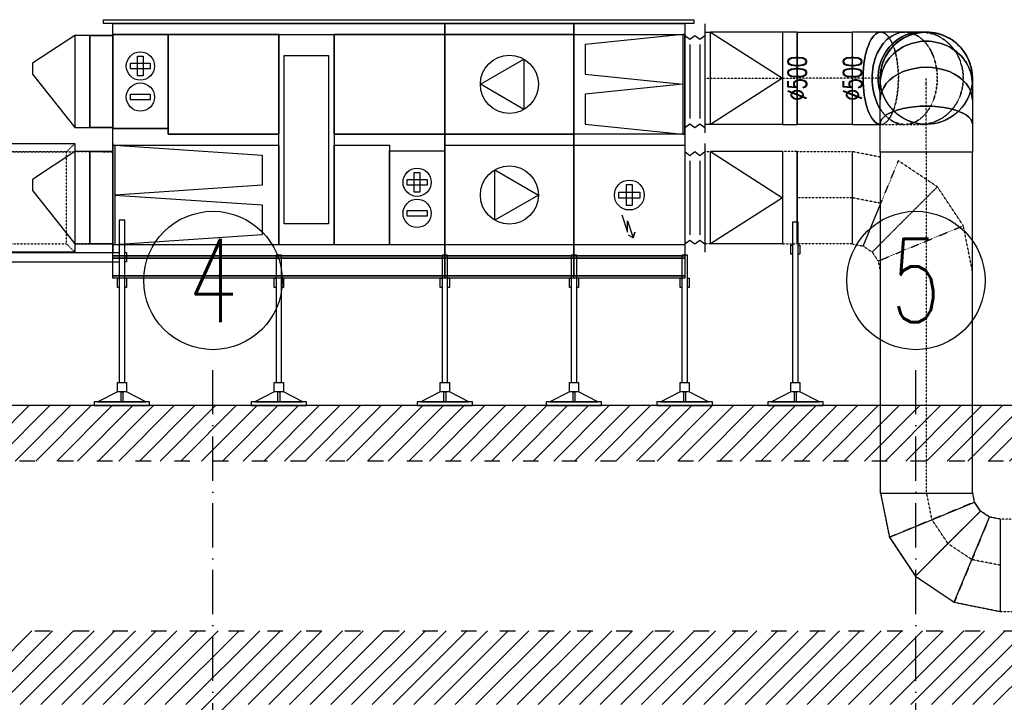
# Model space of a CAD drawing. Header units: millimetres. Extents: x 167273 to 188273, y -125105 to -88145.
# Tile 76 of 210: x 172602 to 173136, y -105494 to -105124. Entities that reach past the tile are written whole.
import ezdxf

# ---------------------------------------------------------------- set-up
doc = ezdxf.new("R2010")
doc.units = ezdxf.units.MM
for name, pattern in [('ACAD_ISO03W100', [30, 12, -18]), ('ACAD_ISO10W100', [18, 12, -3, 0, -3]), ('DASHDOT', [1, 0.5, -0.25, 0, -0.25]), ('DASHED', [0.75, 0.5, -0.25]), ('WENT_2', [1.5, 0.5, -1]), ('WENT_3', [1.6, 0.5, -0.5, 0.1, -0.5])]:
    doc.linetypes.add(name, pattern=pattern)
for name, color, linetype in [('a-osie', 1, 'ACAD_ISO10W100'), ('b-cienka', 9, 'Continuous'), ('b-przerywana2', 2, 'ACAD_ISO03W100'), ('b-ściany', 2, 'Continuous'), ('daszek', 7, 'Continuous'), ('FLUID-C-3-HID', 7, 'Continuous'), ('FLUID-N-3-HID', 7, 'Continuous'), ('h-hatch', 8, 'Continuous'), ('podstawa_widok_z_przodu', 7, 'Continuous'), ('widok_z_przodu', 7, 'Continuous')]:
    doc.layers.add(name, color=color, linetype=linetype)
for name, color, linetype, lineweight in [('FLUID-C-3', 90, 'Continuous', 30), ('FLUID-N-2', 142, 'Continuous', 30), ('FLUID-N-2-HID', 7, 'Continuous', 30), ('FLUID-N-2-SYM', 7, 'Continuous', 9), ('FLUID-N-3', 142, 'Continuous', 30), ('FLUID-W-3', 240, 'Continuous', 30), ('FLUID-W-3-120-DIM', 7, 'Continuous', 13), ('FLUID-W-3-HID', 7, 'Continuous', 30), ('FLUID-W-3-SYM', 7, 'Continuous', 9)]:
    doc.layers.add(name, color=color, linetype=linetype, lineweight=lineweight)
doc.styles.add('PPAB_100', font='romans.shx', dxfattribs={"width": 0.7, "height": 12})
doc.styles.add('ROMANS', font='romans.shx', dxfattribs={"width": 0.7, "height": 10})

# ---------------------------------------------------------------- blocks, each defined once
blk = doc.blocks.new('*U899')
at = {"color": 0, "linetype": 'ByBlock', "lineweight": -2}
for p, q in [((0, 150, 250), (0, 195, 295)), ((0, 195, -295), (0, 150, -250)), ((0, -150, 250), (0, 150, 250)), ((0, 150, 250), (0, 150, -250)), ((0, 150, -250), (0, -150, -250)), ((0, -195, 295), (0, -150, 250)), ((0, -150, -250), (0, -150, 250)), ((0, -195, -295), (0, -150, -250))]:
    blk.add_line(p, q, dxfattribs=at)
at = {"linetype": 'Continuous', "lineweight": -2}
for p, q in [((0, 195, 295), (0, -195, 295)), ((0, 195, -295), (0, 195, 295)), ((0, -195, -295), (0, 195, -295)), ((0, -195, 295), (0, -195, -295))]:
    blk.add_line(p, q, dxfattribs=at)
blk = doc.blocks.new('*U900')
at = {"linetype": 'Continuous', "lineweight": -2}
for p, q in [((0, 295, -295), (0, 295, 295)), ((0, 295, 295), (0, -95, 295)), ((0, -300, 250), (0, -300, 295)), ((0, -300, -250), (0, -300, 250)), ((0, -300, -295), (0, -300, -250))]:
    blk.add_line(p, q, dxfattribs=at)
at = {"color": 0, "linetype": 'ByBlock', "lineweight": -2}
for p, q in [((0, 250, -250), (0, -50, -250)), ((0, -50, 250), (0, -50, -250)), ((0, -250, -250), (0, -95, -250)), ((0, -250, 250), (0, -95, 250)), ((0, -300, 250), (0, -250, 250)), ((0, -250, -250), (0, -300, -250))]:
    blk.add_line(p, q, dxfattribs=at)
at = {"layer": 'FLUID-C-3-HID', "linetype": 'DASHED', "lineweight": -3}
blk.add_line((0, -50, -250), (0, -95, -250), dxfattribs=at)
blk = doc.blocks.new('*U931')
at = {"color": 0, "linetype": 'ByBlock', "lineweight": -2}
for p, q in [((-150, 0, 250), (150, 0, 250)), ((150, 0, -250), (-149.8, 0, -250))]:
    blk.add_line(p, q, dxfattribs=at)
at = {"linetype": 'Continuous', "lineweight": -2}
for p, q in [((150, 0, -250), (150, 0, 250)), ((-150, 0, 250), (-150, 0, -250))]:
    blk.add_line(p, q, dxfattribs=at)
at = {"layer": 'FLUID-W-3-HID', "linetype": 'DASHED', "lineweight": -3}
blk.add_line((-149.8, 0, -250), (-150, 0, -250), dxfattribs=at)
at = {"layer": 'FLUID-W-3-SYM', "linetype": 'WENT_3', "lineweight": -3}
for p, q in [((-150, 0), (150, 0)), ((149.8, 0), (150, 0)), ((-150, 0), (-149.8, 0))]:
    blk.add_line(p, q, dxfattribs=at)
blk = doc.blocks.new('*U924')
at = {"color": 0, "linetype": 'ByBlock', "lineweight": -2}
for p, q in [((150, 0, -250), (-150, 0, -250)), ((-150, 0, 250), (150, 0, 250))]:
    blk.add_line(p, q, dxfattribs=at)
at = {"linetype": 'Continuous', "lineweight": -2}
for p, q in [((150, 0, -250), (150, 0, 250)), ((-150, 0, 250), (-150, 0, -250))]:
    blk.add_line(p, q, dxfattribs=at)
at = {"layer": 'FLUID-N-2-SYM', "linetype": 'DASHDOT', "lineweight": -3}
blk.add_line((-150, 0), (150, 0), dxfattribs=at)
blk = doc.blocks.new('*U927')
at = {"linetype": 'Continuous', "lineweight": -3, "extrusion": (1, 3.69851e-29, 4.28626e-16)}
for major_axis, start_param, end_param in [((0, 0, -250), 1.570796, 3.141593), ((0, 0, -250), 1.570107, 1.570796), ((0, 0, -250), 1.570047, 1.570107), ((0, 0, -250), 0, 1.570047), ((0, 0, 250), 4.712389, 6.283185), ((0, 0, 250), 4.711699, 4.712389), ((0, 0, 250), 4.71164, 4.711699), ((0, 0, 250), 1.570796, 4.71164), ((0, 0, 250), 0, 1.570796), ((0, 0, 250), 1.570796, 3.141593)]:
    blk.add_ellipse((0, 0, 0), major_axis=major_axis, ratio=1, start_param=start_param, end_param=end_param, dxfattribs=at)
at = {"linetype": 'Continuous', "lineweight": -2, "extrusion": (-1, -9.24009e-27, -4.28626e-16)}
blk.add_ellipse((0, 0, 0), major_axis=(0, 0, 250), ratio=1, start_param=0, end_param=1.570796, dxfattribs=at)
at = {"linetype": 'Continuous', "lineweight": -3, "extrusion": (1, 4.13275e-17, -2.84979e-20)}
blk.add_ellipse((0, 0, 0), major_axis=(0, 250, -0.2), ratio=1, start_param=0, end_param=0.00069, dxfattribs=at)
at = {"linetype": 'Continuous', "lineweight": -3, "extrusion": (1, 4.13081e-17, -3.0953e-20)}
for start_param, end_param in [(0, 0.00006), (0.00006, 0.000749)]:
    blk.add_ellipse((0, 0, 0), major_axis=(0, 250, -0.2), ratio=1, start_param=start_param, end_param=end_param, dxfattribs=at)
at = {"linetype": 'Continuous', "lineweight": -2, "extrusion": (-1, -4.15885e-17, -6.12323e-17)}
blk.add_ellipse((0, 0, 0), major_axis=(0, -250, 0), ratio=1, start_param=0, end_param=1.570796, dxfattribs=at)
at = {"layer": 'FLUID-W-3-HID', "linetype": 'DASHED', "lineweight": -3, "extrusion": (1, 4.15885e-17, -2.17682e-29)}
for start_param, end_param in [(0, 1.570796), (6.282496, 6.283185), (6.282436, 6.282496), (3.141593, 6.282436), (6.282436, 6.282496), (4.712389, 6.282436), (0, 1.570796), (6.282436, 6.283185), (3.141593, 6.282436), (4.712389, 6.282436), (1.570796, 3.141593), (3.141593, 4.712389), (1.570796, 3.141593), (3.141593, 4.712389)]:
    blk.add_ellipse((0, 0, 0), major_axis=(0, 250), ratio=1, start_param=start_param, end_param=end_param, dxfattribs=at)
blk = doc.blocks.new('*U929')
at = {"color": 0, "linetype": 'ByBlock', "lineweight": -2}
for p, q in [((-44.6, 0, -250), (42.2, 0, -250)), ((42.2, 0, -250), (171.9, 0, -250)), ((171.9, 0, -250), (325, 0, -250)), ((325, 0, 250), (175, 0, 250)), ((-74.7, 0, -250), (-44.6, 0, -250))]:
    blk.add_line(p, q, dxfattribs=at)
at = {"linetype": 'Continuous', "lineweight": -2}
blk.add_line((325, 0, 250), (325, 0, -250), dxfattribs=at)
at = {"linetype": 'Continuous', "lineweight": -3, "extrusion": (1.46672e-13, -1, 3.67394e-16)}
for centre, ratio, end_param in [((-44.6, 0), 0.92388, 1.886562), ((42.2, 0), 0.707107, 2.291316), ((171.9, 0), 0.382683, 3.109462)]:
    blk.add_ellipse(centre, major_axis=(0, 0, -250), ratio=ratio, start_param=0, end_param=end_param, dxfattribs=at)
at = {"linetype": 'Continuous', "lineweight": -3, "extrusion": (-1.46672e-13, 1, -3.67394e-16)}
for centre, ratio, start_param in [((-44.6, 0), 0.92388, 1.25503), ((42.2, 0), 0.707107, 0.850276), ((171.9, 0), 0.382683, 0.03213)]:
    blk.add_ellipse(centre, major_axis=(0, 0, 250), ratio=ratio, start_param=start_param, end_param=3.141593, dxfattribs=at)
at = {"linetype": 'Continuous', "lineweight": -2, "extrusion": (-1.15275e-15, 1, -1.68362e-28)}
blk.add_ellipse((-75, 0), major_axis=(250, 0), ratio=1, start_param=0, end_param=1.570796, dxfattribs=at)
at = {"layer": 'FLUID-W-3-HID', "linetype": 'DASHED', "lineweight": -3}
for p, q in [((42.2, 0, 250), (-44.6, 0, 250)), ((171.9, 0, 250), (42.2, 0, 250)), ((175, 0, 250), (171.9, 0, 250)), ((-44.6, 0, 250), (-75, 0, 250))]:
    blk.add_line(p, q, dxfattribs=at)
at = {"layer": 'FLUID-W-3-HID', "linetype": 'DASHED', "lineweight": -3, "extrusion": (1.46672e-13, -1, 3.67394e-16)}
for centre, ratio, start_param, end_param in [((42.2, 0), 0.707107, 0, 3.141593), ((42.2, 0), 0.707107, 5.432909, 6.283185), ((171.9, 0), 0.382683, 0, 3.141593), ((-44.6, 0), 0.92388, 0, 3.141593)]:
    blk.add_ellipse(centre, major_axis=(0, 0, 250), ratio=ratio, start_param=start_param, end_param=end_param, dxfattribs=at)
at = {"layer": 'FLUID-W-3-HID', "linetype": 'DASHED', "lineweight": -3, "extrusion": (-1.46672e-13, 1, -3.67394e-16)}
for centre, major_axis, ratio, end_param in [((42.2, 0), (0, 0, -250), 0.707107, 3.141593), ((42.2, 0), (0, 0, 250), 0.707107, 0.850276), ((171.9, 0), (0, 0, -250), 0.382683, 3.141593), ((-44.6, 0), (0, 0, -250), 0.92388, 3.141593)]:
    blk.add_ellipse(centre, major_axis=major_axis, ratio=ratio, start_param=0, end_param=end_param, dxfattribs=at)
at = {"layer": 'FLUID-W-3-SYM', "linetype": 'WENT_3', "lineweight": -3}
for p in [(175, 0), (324.8, 0)]:
    blk.add_line(p, (325, 0), dxfattribs=at)
blk = doc.blocks.new('*U928')
at = {"linetype": 'Continuous', "lineweight": -2}
for p, q in [((-250, 250), (-250, 295)), ((-250, -250), (-250, 250)), ((250, 250), (250, 0)), ((250, 0), (250, -250)), ((-250, -295), (-250, -250))]:
    blk.add_line(p, q, dxfattribs=at)
at = {"color": 0, "linetype": 'ByBlock', "lineweight": -2}
for p, q in [((-220, 250), (-250, 250)), ((170, 250), (250, 250)), ((-250, -250), (-220, -250)), ((250, -250), (170, -250))]:
    blk.add_line(p, q, dxfattribs=at)
at = {"linetype": 'Continuous', "lineweight": -3}
for p, q in [((170, 250), (-220, 250)), ((170, 0), (-220, 250)), ((-220, 250), (-220, -250)), ((170, 0), (170, 250)), ((-220, -250), (170, 0)), ((170, -250), (170, 0)), ((170, -250), (-220, -250))]:
    blk.add_line(p, q, dxfattribs=at)
at = {"layer": 'FLUID-W-3-SYM', "linetype": 'WENT_3', "lineweight": -3}
for p, q in [((-250, 0), (-220, 0)), ((-220, 0), (170, 0)), ((170, 0), (250, 0)), ((249.8, 0), (250, 0))]:
    blk.add_line(p, q, dxfattribs=at)
blk = doc.blocks.new('*U926')
at = {"linetype": 'Continuous', "lineweight": -2}
for p, q in [((-250, 250), (-250, 295)), ((-250, -250), (-250, 250)), ((250, 250), (250, 0)), ((250, 0), (250, -250)), ((-250, -295), (-250, -250))]:
    blk.add_line(p, q, dxfattribs=at)
at = {"color": 0, "linetype": 'ByBlock', "lineweight": -2}
for p, q in [((-220, 250), (-250, 250)), ((170, 250), (250, 250)), ((-250, -250), (-220, -250)), ((250, -250), (170, -250))]:
    blk.add_line(p, q, dxfattribs=at)
at = {"linetype": 'Continuous', "lineweight": -3}
for p, q in [((170, 250), (-220, 250)), ((170, 0), (-220, 250)), ((-220, 250), (-220, -250)), ((170, 0), (170, 250)), ((-220, -250), (170, 0)), ((170, -250), (170, 0)), ((170, -250), (-220, -250))]:
    blk.add_line(p, q, dxfattribs=at)
blk = doc.blocks.new('*U925')
at = {"linetype": 'Continuous', "lineweight": -2}
for p, q in [((-600, 250), (-600, 249.5)), ((600, 249.5), (600, 250))]:
    blk.add_line(p, q, dxfattribs=at)
at = {"color": 0, "linetype": 'ByBlock', "lineweight": -2}
blk.add_line((600, 250), (-600, 250), dxfattribs=at)
at = {"layer": 'FLUID-N-2-HID', "linetype": 'WENT_2', "lineweight": -3}
blk.add_line((-600, -250), (600, -250), dxfattribs=at)
blk = doc.blocks.new('*U932')
at = {"color": 0, "linetype": 'ByBlock', "lineweight": -2}
for p, q in [((175.5, 295.3), (325, 325)), ((267.6, -186.4), (218.9, -218.9)), ((325, -175), (267.6, -186.4)), ((218.9, -218.9), (186.4, -267.6)), ((186.4, -267.6), (175.1, -324.3)), ((-325, -325), (-324.5, -322.7))]:
    blk.add_line(p, q, dxfattribs=at)
at = {"linetype": 'Continuous', "lineweight": -2}
for p, q in [((325, 75), (325, 325)), ((325, -175), (325, 75)), ((-325, -325), (-324.5, -325))]:
    blk.add_line(p, q, dxfattribs=at)
at = {"linetype": 'Continuous', "lineweight": -3}
for p, q in [((267.6, -186.4), (175.5, 36)), ((218.9, -218.9), (175.5, -175.5)), ((186.4, -267.6), (175.5, -263.1))]:
    blk.add_line(p, q, dxfattribs=at)
at = {"layer": 'FLUID-N-2-HID', "linetype": 'WENT_2', "lineweight": -3}
for p, q in [((-134.6, 134.6), (76.3, 275.5)), ((171.9, 44.6), (76.3, 275.5)), ((-275.5, -76.3), (-134.6, 134.6)), ((42.2, -42.2), (-134.6, 134.6)), ((175.5, 36), (171.9, 44.6)), ((175.5, -175.5), (42.2, -42.2)), ((-324.5, -322.7), (-275.5, -76.3)), ((-44.6, -171.9), (-275.5, -76.3)), ((175.5, -263.1), (-44.6, -171.9))]:
    blk.add_line(p, q, dxfattribs=at)
at = {"layer": 'FLUID-N-2-SYM', "linetype": 'DASHDOT', "lineweight": -3}
blk.add_line((175.5, 45.3), (325, 75), dxfattribs=at)
blk = doc.blocks.new('*U930')
at = {"color": 0, "linetype": 'ByBlock', "lineweight": -2}
for p, q in [((0, 75, 250), (0, 44.6, 250)), ((0, 44.6, -250), (0, 75, -250)), ((0, 44.6, 250), (0, -42.2, 250)), ((0, -42.2, -250), (0, 44.6, -250)), ((0, -42.2, 250), (0, -171.9, 250)), ((0, -171.9, -250), (0, -42.2, -250)), ((0, -171.9, 250), (0, -325, 250)), ((0, -325, -250), (0, -171.9, -250))]:
    blk.add_line(p, q, dxfattribs=at)
at = {"linetype": 'Continuous', "lineweight": -2}
blk.add_line((0, -325, 250), (0, -325, -250), dxfattribs=at)
at = {"linetype": 'Continuous', "lineweight": -2, "extrusion": (-1, 1.11022e-16, -5.53477e-16)}
blk.add_ellipse((0, 75), major_axis=(0, 0, 250), ratio=1, start_param=0, end_param=3.141593, dxfattribs=at)
at = {"linetype": 'Continuous', "lineweight": -3, "extrusion": (-1, -1.83697e-16, -1.46073e-13)}
for centre, ratio in [((0, 44.6), 0.92388), ((0, -42.2), 0.707107), ((0, -171.9), 0.382683)]:
    blk.add_ellipse(centre, major_axis=(0, 0, 250), ratio=ratio, start_param=0, end_param=3.141593, dxfattribs=at)
at = {"linetype": 'Continuous', "lineweight": -3, "extrusion": (1, 1.83697e-16, 1.46073e-13)}
for centre, ratio in [((0, 44.6), 0.92388), ((0, -42.2), 0.707107), ((0, -171.9), 0.382683)]:
    blk.add_ellipse(centre, major_axis=(0, 0, -250), ratio=ratio, start_param=0, end_param=3.141593, dxfattribs=at)
at = {"layer": 'FLUID-W-3-SYM', "linetype": 'WENT_3', "lineweight": -3}
for p, q in [((0, 44.6), (0, 75)), ((0, -42.2), (0, 44.6)), ((0, -171.9), (0, -42.2)), ((0, -325), (0, -171.9))]:
    blk.add_line(p, q, dxfattribs=at)
blk = doc.blocks.new('*U923')
at = {"linetype": 'Continuous', "lineweight": -2}
for p, q in [((-924, 250), (-924, 0)), ((924, 0), (924, 250)), ((-924, 0), (-924, -250)), ((924, -250), (924, 0))]:
    blk.add_line(p, q, dxfattribs=at)
at = {"color": 0, "linetype": 'ByBlock', "lineweight": -2}
for p, q in [((924, 250), (-924, 250)), ((-924, -250), (924, -250))]:
    blk.add_line(p, q, dxfattribs=at)
at = {"layer": 'FLUID-W-3-SYM', "linetype": 'WENT_3', "lineweight": -3}
blk.add_line((-924, 0), (924, 0), dxfattribs=at)
blk = doc.blocks.new('*U922')
at = {"color": 0, "linetype": 'ByBlock', "lineweight": -2}
for p, q in [((315.8, 323.2), (76.3, 275.5)), ((76.3, 275.5), (-134.6, 134.6)), ((-134.6, 134.6), (-275.5, -76.3)), ((-275.5, -76.3), (-325, -325)), ((218.9, -218.9), (267.6, -186.4)), ((267.6, -186.4), (325, -175)), ((186.4, -267.6), (218.9, -218.9)), ((175, -325), (186.4, -267.6))]:
    blk.add_line(p, q, dxfattribs=at)
at = {"linetype": 'Continuous', "lineweight": -3}
for p, q in [((76.3, 275.5), (171.9, 44.6)), ((-134.6, 134.6), (42.2, -42.2)), ((171.9, 44.6), (267.6, -186.4)), ((42.2, -42.2), (218.9, -218.9)), ((-275.5, -76.3), (-44.6, -171.9)), ((-44.6, -171.9), (186.4, -267.6))]:
    blk.add_line(p, q, dxfattribs=at)
at = {"linetype": 'Continuous', "lineweight": -2}
for p, q in [((-75, -325), (-325, -325)), ((175, -325), (-75, -325))]:
    blk.add_line(p, q, dxfattribs=at)
at = {"layer": 'FLUID-W-3-HID', "linetype": 'DASHED', "lineweight": -3}
blk.add_line((325, 325), (315.8, 323.2), dxfattribs=at)
at = {"layer": 'FLUID-W-3-SYM', "linetype": 'WENT_3', "lineweight": -3}
for p, q in [((171.9, 44.6), (315.8, 73.2)), ((42.2, -42.2), (171.9, 44.6)), ((-44.6, -171.9), (42.2, -42.2)), ((-75, -325), (-44.6, -171.9))]:
    blk.add_line(p, q, dxfattribs=at)
blk = doc.blocks.new('*U921')
at = {"color": 0, "linetype": 'ByBlock', "lineweight": -2}
for p, q in [((76.3, 275.5), (325, 325)), ((-134.6, 134.6), (76.3, 275.5)), ((-275.5, -76.3), (-134.6, 134.6)), ((-323.2, -315.8), (-275.5, -76.3))]:
    blk.add_line(p, q, dxfattribs=at)
at = {"layer": 'FLUID-N-3-HID', "linetype": 'DASHED', "lineweight": -3}
for p, q in [((171.9, 44.6), (76.3, 275.5)), ((42.2, -42.2), (-134.6, 134.6)), ((267.6, -186.4), (171.9, 44.6)), ((218.9, -218.9), (42.2, -42.2)), ((-44.6, -171.9), (-275.5, -76.3)), ((186.4, -267.6), (-44.6, -171.9)), ((267.6, -186.4), (218.9, -218.9)), ((325, -175), (267.6, -186.4)), ((218.9, -218.9), (186.4, -267.6)), ((-325, -325), (-323.2, -315.8)), ((186.4, -267.6), (175, -325))]:
    blk.add_line(p, q, dxfattribs=at)
blk = doc.blocks.new('*U916')
at = {"color": 0, "linetype": 'ByBlock', "lineweight": -2}
blk.add_line((108, -250), (-108, -250), dxfattribs=at)
at = {"linetype": 'Continuous', "lineweight": -2}
blk.add_line((108, -250), (108, -250), dxfattribs=at)
at = {"layer": 'FLUID-N-3-HID', "linetype": 'DASHED', "lineweight": -3}
blk.add_line((-108, 250), (108, 250), dxfattribs=at)

msp = doc.modelspace()

# ---------------------------------------------------------------- hatches: boundary and pattern name
at = {"layer": 'h-hatch'}
h = msp.add_hatch(dxfattribs=at)
h.set_pattern_fill('ANSI31', color=256, scale=2.5, style=0)
h.set_pattern_definition([(45, (0, 10000), (-5.61266008, 5.61266008), [])])
h.paths.add_polyline_path([(179254.44, -105381.35), (179249.44, -105381.35), (179249.44, -105375.35), (179249.44, -105365.35), (179252.44, -105365.35), (179252.44, -105360.35), (178784.44, -105333.35), (171451.44, -105333.35), (170983.44, -105360.35), (170983.44, -105365.35), (170986.44, -105365.35), (170986.44, -105375.35), (170986.44, -105381.35), (170976.44, -105381.35), (170976.44, -105495.35), (171531.44, -105495.35), (171531.44, -105600.35), (171559.44, -105600.35), (171559.44, -105495.35), (171928.44, -105495.35), (171928.44, -105805.35), (171958.44, -105805.35), (171958.44, -105495.35), (172693.44, -105495.35), (172693.44, -105805.35), (172720.44, -105805.35), (172720.44, -105495.35), (173453.44, -105495.35), (173453.44, -105805.35), (173484.44, -105805.35), (173484.44, -105495.35), (174218.44, -105495.35), (174218.44, -105600.35), (174235.44, -105600.35), (174235.44, -105495.35), (174598.44, -105495.35), (174598.44, -105600.35), (174626.44, -105600.35), (174626.44, -105495.35), (175365.44, -105495.35), (175365.44, -105600.35), (175395.44, -105600.35), (175395.44, -105495.35), (175748.44, -105495.35), (175748.44, -105600.35), (175779.44, -105600.35), (175779.44, -105495.35), (176515.44, -105495.35), (176515.44, -105805.35), (176546.44, -105805.35), (176546.44, -105495.35), (176718.44, -105495.35), (176718.44, -105805.35), (176745.44, -105805.35), (176745.44, -105495.35), (177672.44, -105495.35), (177672.44, -105805.35), (177703.44, -105805.35), (177703.44, -105495.35), (178442.44, -105495.35), (178442.44, -105805.35), (178472.44, -105805.35), (178472.44, -105495.35), (178826.44, -105495.35), (178826.44, -105600.35), (178835.44, -105600.35), (178835.44, -105495.35), (179211.44, -105495.35), (179211.44, -105805.35), (179254.44, -105805.35)])
h.paths.add_polyline_path([(171014.44, -105455.35), (171014.44, -105388.61), (171446.32, -105363.35), (178783.58, -105363.35), (179211.44, -105388.04), (179211.44, -105455.35)], flags=16)

# ---------------------------------------------------------------- linework, layer by layer
at = {"layer": 'a-osie', "ltscale": 2}
for p, q in [((172706.94, -106890.35), (172706.94, -105303.03)), ((173087.94, -106890.35), (173087.94, -105303.03))]:
    msp.add_line(p, q, dxfattribs=at)
at = {"layer": 'a-osie', "linetype": 'Continuous'}
for centre in [(172706.94, -105265.53), (173087.94, -105265.53)]:
    msp.add_circle(centre, 37.5, dxfattribs=at)
at = {"layer": 'b-cienka', "lineweight": 30, "ltscale": 50}
for p, q in [((172581.62, -105250.35), (172656.12, -105250.35)), ((172581.62, -105255.35), (172656.12, -105255.35))]:
    msp.add_line(p, q, dxfattribs=at)
for points in [[(172656.12, -105320.85), (172659.12, -105320.85), (172659.12, -105232.85), (172656.12, -105232.85)], [(173021.12, -105320.85), (173024.12, -105320.85), (173024.12, -105233.85), (173021.12, -105233.85)], [(172741.12, -105320.85), (172744.12, -105320.85), (172744.12, -105251.85), (172741.12, -105251.85)], [(172831.12, -105320.85), (172834.12, -105320.85), (172834.12, -105251.85), (172831.12, -105251.85)], [(172901.12, -105320.85), (172904.12, -105320.85), (172904.12, -105251.85), (172901.12, -105251.85)], [(172961.12, -105320.85), (172964.12, -105320.85), (172964.12, -105251.85), (172961.12, -105251.85)], [(172644.62, -105331.35), (172670.62, -105331.35), (172660.12, -105325.85), (172655.12, -105325.85)], [(172660.12, -105320.85), (172660.12, -105325.85), (172655.12, -105325.85), (172655.12, -105320.85)], [(172657.12, -105325.85), (172658.12, -105325.85), (172658.12, -105331.35), (172657.12, -105331.35)], [(172729.62, -105331.35), (172755.62, -105331.35), (172745.12, -105325.85), (172740.12, -105325.85)], [(172745.12, -105320.85), (172745.12, -105325.85), (172740.12, -105325.85), (172740.12, -105320.85)], [(172742.12, -105325.85), (172743.12, -105325.85), (172743.12, -105331.35), (172742.12, -105331.35)], [(172819.62, -105331.35), (172845.62, -105331.35), (172835.12, -105325.85), (172830.12, -105325.85)], [(172835.12, -105320.85), (172835.12, -105325.85), (172830.12, -105325.85), (172830.12, -105320.85)], [(172832.12, -105325.85), (172833.12, -105325.85), (172833.12, -105331.35), (172832.12, -105331.35)], [(172889.62, -105331.35), (172915.62, -105331.35), (172905.12, -105325.85), (172900.12, -105325.85)], [(172905.12, -105320.85), (172905.12, -105325.85), (172900.12, -105325.85), (172900.12, -105320.85)], [(172902.12, -105325.85), (172903.12, -105325.85), (172903.12, -105331.35), (172902.12, -105331.35)], [(172949.62, -105331.35), (172975.62, -105331.35), (172965.12, -105325.85), (172960.12, -105325.85)], [(172965.12, -105320.85), (172965.12, -105325.85), (172960.12, -105325.85), (172960.12, -105320.85)], [(172962.12, -105325.85), (172963.12, -105325.85), (172963.12, -105331.35), (172962.12, -105331.35)], [(173009.62, -105331.35), (173035.62, -105331.35), (173025.12, -105325.85), (173020.12, -105325.85)], [(173025.12, -105320.85), (173025.12, -105325.85), (173020.12, -105325.85), (173020.12, -105320.85)], [(173022.12, -105325.85), (173023.12, -105325.85), (173023.12, -105331.35), (173022.12, -105331.35)], [(172642.62, -105333.35), (172672.62, -105333.35), (172672.62, -105331.35), (172642.62, -105331.35)], [(172727.62, -105333.35), (172757.62, -105333.35), (172757.62, -105331.35), (172727.62, -105331.35)], [(172817.62, -105333.35), (172847.62, -105333.35), (172847.62, -105331.35), (172817.62, -105331.35)], [(172887.62, -105333.35), (172917.62, -105333.35), (172917.62, -105331.35), (172887.62, -105331.35)], [(172947.62, -105333.35), (172977.62, -105333.35), (172977.62, -105331.35), (172947.62, -105331.35)], [(173007.62, -105333.35), (173037.62, -105333.35), (173037.62, -105331.35), (173007.62, -105331.35)]]:
    msp.add_lwpolyline(points, close=True, dxfattribs=at)
for points in [[(172659.12, -105250.35), (172660.12, -105250.35), (172660.12, -105255.35), (172659.12, -105255.35)], [(173021.12, -105251.35), (173020.12, -105251.35), (173020.12, -105246.35), (173021.12, -105246.35)], [(173024.12, -105246.35), (173025.12, -105246.35), (173025.12, -105251.35), (173024.12, -105251.35)], [(172656.12, -105269.35), (172655.12, -105269.35), (172655.12, -105264.35), (172656.12, -105264.35)], [(172659.12, -105264.35), (172660.12, -105264.35), (172660.12, -105269.35), (172659.12, -105269.35)], [(172741.12, -105269.35), (172740.12, -105269.35), (172740.12, -105264.35), (172741.12, -105264.35)], [(172744.12, -105264.35), (172745.12, -105264.35), (172745.12, -105269.35), (172744.12, -105269.35)], [(172831.12, -105269.35), (172830.12, -105269.35), (172830.12, -105264.35), (172831.12, -105264.35)], [(172834.12, -105264.35), (172835.12, -105264.35), (172835.12, -105269.35), (172834.12, -105269.35)], [(172901.12, -105269.35), (172900.12, -105269.35), (172900.12, -105264.35), (172901.12, -105264.35)], [(172904.12, -105264.35), (172905.12, -105264.35), (172905.12, -105269.35), (172904.12, -105269.35)], [(172961.12, -105269.35), (172960.12, -105269.35), (172960.12, -105264.35), (172961.12, -105264.35)], [(172964.12, -105264.35), (172965.12, -105264.35), (172965.12, -105269.35), (172964.12, -105269.35)]]:
    msp.add_lwpolyline(points, dxfattribs=at)
at = {"layer": 'b-przerywana2', "ltscale": 0.7}
for p, q in [((178784.44, -105363.35), (171446.32, -105363.35)), ((171014.44, -105455.35), (179211.44, -105455.35))]:
    msp.add_line(p, q, dxfattribs=at)
at = {"layer": 'b-ściany'}
msp.add_line((178784.44, -105333.35), (171451.44, -105333.35), dxfattribs=at)
at = {"layer": 'daszek'}
for p, q in [((172647.62, -105124.23), (172967.62, -105124.23)), ((172647.62, -105126.23), (172647.62, -105124.23)), ((172967.62, -105126.23), (172647.62, -105126.23)), ((172967.62, -105124.23), (172967.62, -105126.23))]:
    msp.add_line(p, q, dxfattribs=at)
at = {"layer": 'podstawa_widok_z_przodu'}
for p, q in [((172652.62, -105252.23), (172832.62, -105252.23)), ((172652.62, -105253.43), (172652.62, -105252.23)), ((172832.62, -105253.43), (172652.62, -105253.43)), ((172652.62, -105253.43), (172832.62, -105253.43)), ((172652.62, -105263.03), (172652.62, -105253.43)), ((172832.62, -105252.23), (172832.62, -105253.43)), ((172832.62, -105252.23), (172902.62, -105252.23)), ((172832.62, -105253.43), (172832.62, -105252.23)), ((172832.62, -105253.43), (172832.62, -105263.03)), ((172902.62, -105253.43), (172832.62, -105253.43)), ((172832.62, -105253.43), (172902.62, -105253.43)), ((172832.62, -105263.03), (172832.62, -105253.43)), ((172902.62, -105252.23), (172902.62, -105253.43)), ((172902.62, -105252.23), (172962.62, -105252.23)), ((172902.62, -105253.43), (172902.62, -105252.23)), ((172902.62, -105253.43), (172902.62, -105263.03)), ((172962.62, -105253.43), (172902.62, -105253.43)), ((172902.62, -105253.43), (172962.62, -105253.43)), ((172902.62, -105263.03), (172902.62, -105253.43)), ((172962.62, -105252.23), (172962.62, -105253.43)), ((172962.62, -105253.43), (172962.62, -105263.03)), ((172832.62, -105263.03), (172652.62, -105263.03)), ((172652.62, -105263.03), (172832.62, -105263.03)), ((172652.62, -105264.23), (172652.62, -105263.03)), ((172832.62, -105264.23), (172652.62, -105264.23)), ((172832.62, -105263.03), (172832.62, -105264.23)), ((172902.62, -105263.03), (172832.62, -105263.03)), ((172832.62, -105263.03), (172902.62, -105263.03)), ((172832.62, -105264.23), (172832.62, -105263.03)), ((172902.62, -105264.23), (172832.62, -105264.23)), ((172902.62, -105263.03), (172902.62, -105264.23)), ((172962.62, -105263.03), (172902.62, -105263.03)), ((172902.62, -105263.03), (172962.62, -105263.03)), ((172902.62, -105264.23), (172902.62, -105263.03)), ((172962.62, -105264.23), (172902.62, -105264.23)), ((172962.62, -105263.03), (172962.62, -105264.23))]:
    msp.add_line(p, q, dxfattribs=at)
at = {"layer": 'widok_z_przodu'}
for p, q in [((172652.62, -105126.23), (172832.62, -105126.23)), ((172652.62, -105252.23), (172652.62, -105126.23)), ((172832.62, -105126.23), (172832.62, -105252.23)), ((172832.62, -105126.23), (172902.62, -105126.23)), ((172832.62, -105252.23), (172832.62, -105126.23)), ((172902.62, -105126.23), (172902.62, -105252.23)), ((172902.62, -105126.23), (172962.62, -105126.23)), ((172902.62, -105252.23), (172902.62, -105126.23)), ((172962.62, -105126.23), (172962.62, -105252.23)), ((172632.12, -105132.73), (172609.12, -105147.73)), ((172640.12, -105132.73), (172632.12, -105132.73)), ((172632.12, -105132.73), (172632.12, -105182.73)), ((172640.12, -105132.73), (172652.62, -105132.73)), ((172640.12, -105182.73), (172640.12, -105132.73)), ((172652.62, -105132.73), (172640.12, -105132.73)), ((172640.12, -105132.73), (172640.12, -105182.73)), ((172640.12, -105182.73), (172640.12, -105132.73)), ((172652.62, -105132.23), (172682.62, -105132.23)), ((172652.62, -105183.23), (172652.62, -105132.23)), ((172682.62, -105132.23), (172652.62, -105132.23)), ((172652.62, -105132.23), (172652.62, -105183.23)), ((172652.62, -105132.23), (172682.62, -105132.23)), ((172652.62, -105183.23), (172652.62, -105132.23)), ((172682.62, -105132.23), (172652.62, -105132.23)), ((172652.62, -105132.23), (172652.62, -105183.23)), ((172652.62, -105132.73), (172652.62, -105182.73)), ((172652.62, -105182.73), (172652.62, -105132.73)), ((172682.62, -105132.23), (172742.62, -105132.23)), ((172682.62, -105186.23), (172682.62, -105132.23)), ((172742.62, -105132.23), (172682.62, -105132.23)), ((172682.62, -105132.23), (172682.62, -105186.23)), ((172682.62, -105132.23), (172682.62, -105183.23)), ((172682.62, -105183.23), (172682.62, -105132.23)), ((172682.62, -105132.23), (172742.62, -105132.23)), ((172682.62, -105186.23), (172682.62, -105132.23)), ((172742.62, -105132.23), (172682.62, -105132.23)), ((172682.62, -105132.23), (172682.62, -105186.23)), ((172682.62, -105132.23), (172682.62, -105183.23)), ((172682.62, -105183.23), (172682.62, -105132.23)), ((172742.62, -105132.23), (172772.62, -105132.23)), ((172742.62, -105246.23), (172742.62, -105132.23)), ((172742.62, -105132.23), (172742.62, -105186.23)), ((172742.62, -105186.23), (172742.62, -105132.23)), ((172742.62, -105132.23), (172772.62, -105132.23)), ((172742.62, -105246.23), (172742.62, -105132.23)), ((172742.62, -105132.23), (172742.62, -105186.23)), ((172742.62, -105186.23), (172742.62, -105132.23)), ((172772.62, -105132.23), (172772.62, -105246.23)), ((172772.62, -105132.23), (172832.62, -105132.23)), ((172772.62, -105186.23), (172772.62, -105132.23)), ((172832.62, -105132.23), (172772.62, -105132.23)), ((172772.62, -105132.23), (172772.62, -105186.23)), ((172772.62, -105132.23), (172772.62, -105246.23)), ((172772.62, -105132.23), (172832.62, -105132.23)), ((172772.62, -105186.23), (172772.62, -105132.23)), ((172832.62, -105132.23), (172772.62, -105132.23)), ((172772.62, -105132.23), (172772.62, -105186.23)), ((172832.62, -105132.23), (172832.62, -105186.23)), ((172832.62, -105186.23), (172832.62, -105132.23)), ((172832.62, -105132.23), (172832.62, -105186.23)), ((172832.62, -105186.23), (172832.62, -105132.23)), ((172832.62, -105132.23), (172902.62, -105132.23)), ((172832.62, -105186.23), (172832.62, -105132.23)), ((172902.62, -105132.23), (172832.62, -105132.23)), ((172832.62, -105132.23), (172832.62, -105186.23)), ((172832.62, -105132.23), (172902.62, -105132.23)), ((172832.62, -105186.23), (172832.62, -105132.23)), ((172902.62, -105132.23), (172832.62, -105132.23)), ((172832.62, -105132.23), (172832.62, -105186.23)), ((172902.62, -105132.23), (172902.62, -105186.23)), ((172902.62, -105186.23), (172902.62, -105132.23)), ((172902.62, -105132.23), (172902.62, -105186.23)), ((172902.62, -105186.23), (172902.62, -105132.23)), ((172902.62, -105132.23), (172962.62, -105132.23)), ((172902.62, -105186.23), (172902.62, -105132.23)), ((172902.62, -105132.23), (172962.62, -105132.23)), ((172902.62, -105186.23), (172902.62, -105132.23)), ((172961.54, -105132.23), (172908.62, -105137.63)), ((172961.54, -105132.23), (172908.62, -105137.63)), ((172962.62, -105132.23), (172961.54, -105132.23)), ((172961.54, -105132.23), (172961.54, -105186.23)), ((172962.62, -105132.23), (172961.54, -105132.23)), ((172961.54, -105132.23), (172961.54, -105186.23)), ((172962.62, -105130.23), (172962.62, -105185.23)), ((172962.62, -105132.23), (172962.62, -105186.23)), ((172962.62, -105186.23), (172962.62, -105132.23)), ((172962.62, -105132.23), (172962.62, -105186.23)), ((172962.62, -105186.23), (172962.62, -105132.23)), ((172962.62, -105132.73), (172965.37, -105134.73)), ((172965.37, -105134.73), (172968.12, -105132.73)), ((172968.12, -105132.73), (172970.87, -105134.73)), ((172970.87, -105134.73), (172973.62, -105132.73)), ((172973.62, -105130.23), (172973.62, -105185.23)), ((172908.62, -105137.63), (172908.62, -105153.83)), ((172908.62, -105137.63), (172908.62, -105153.83)), ((172965.37, -105137.73), (172965.37, -105177.73)), ((172970.87, -105137.73), (172970.87, -105177.73)), ((172666.09, -105143.96), (172669.15, -105143.96)), ((172666.09, -105154.67), (172666.09, -105143.96)), ((172666.09, -105143.96), (172669.15, -105143.96)), ((172666.09, -105154.67), (172666.09, -105143.96)), ((172669.15, -105143.96), (172669.15, -105154.67)), ((172669.15, -105143.96), (172669.15, -105154.67)), ((172745.62, -105143.63), (172769.62, -105143.63)), ((172745.62, -105234.83), (172745.62, -105143.63)), ((172745.62, -105143.63), (172769.62, -105143.63)), ((172745.62, -105234.83), (172745.62, -105143.63)), ((172769.62, -105143.63), (172769.62, -105234.83)), ((172769.62, -105143.63), (172769.62, -105234.83)), ((172609.12, -105147.73), (172609.12, -105153.73)), ((172662.26, -105147.79), (172672.97, -105147.79)), ((172662.26, -105150.85), (172662.26, -105147.79)), ((172662.26, -105147.79), (172672.97, -105147.79)), ((172662.26, -105150.85), (172662.26, -105147.79)), ((172672.97, -105147.79), (172672.97, -105150.85)), ((172672.97, -105147.79), (172672.97, -105150.85)), ((172851.87, -105159.23), (172875.49, -105145.59)), ((172851.87, -105159.23), (172875.49, -105145.59)), ((172875.49, -105145.59), (172875.49, -105172.87)), ((172875.49, -105145.59), (172875.49, -105172.87)), ((172609.12, -105153.73), (172632.12, -105182.73)), ((172672.97, -105150.85), (172662.26, -105150.85)), ((172672.97, -105150.85), (172662.26, -105150.85)), ((172669.15, -105154.67), (172666.09, -105154.67)), ((172669.15, -105154.67), (172666.09, -105154.67)), ((172908.62, -105153.83), (172961.54, -105159.23)), ((172908.62, -105153.83), (172961.54, -105159.23)), ((172875.49, -105172.87), (172851.87, -105159.23)), ((172875.49, -105172.87), (172851.87, -105159.23)), ((172961.54, -105159.23), (172908.62, -105164.63)), ((172961.54, -105159.23), (172908.62, -105164.63)), ((172662.26, -105164.62), (172672.97, -105164.62)), ((172662.26, -105167.68), (172662.26, -105164.62)), ((172662.26, -105164.62), (172672.97, -105164.62)), ((172662.26, -105167.68), (172662.26, -105164.62)), ((172672.97, -105164.62), (172672.97, -105167.68)), ((172672.97, -105164.62), (172672.97, -105167.68)), ((172908.62, -105164.63), (172908.62, -105180.83)), ((172908.62, -105164.63), (172908.62, -105180.83)), ((172672.97, -105167.68), (172662.26, -105167.68)), ((172672.97, -105167.68), (172662.26, -105167.68)), ((172908.62, -105180.83), (172961.54, -105186.23)), ((172908.62, -105180.83), (172961.54, -105186.23)), ((172962.62, -105182.73), (172965.37, -105180.73)), ((172965.37, -105180.73), (172968.12, -105182.73)), ((172968.12, -105182.73), (172970.87, -105180.73)), ((172970.87, -105180.73), (172973.62, -105182.73)), ((172632.12, -105182.73), (172640.12, -105182.73)), ((172652.62, -105182.73), (172640.12, -105182.73)), ((172640.12, -105182.73), (172652.62, -105182.73)), ((172682.62, -105183.23), (172652.62, -105183.23)), ((172652.62, -105183.23), (172682.62, -105183.23)), ((172682.62, -105183.23), (172652.62, -105183.23)), ((172652.62, -105183.23), (172682.62, -105183.23)), ((172742.62, -105186.23), (172682.62, -105186.23)), ((172682.62, -105186.23), (172742.62, -105186.23)), ((172742.62, -105186.23), (172682.62, -105186.23)), ((172682.62, -105186.23), (172742.62, -105186.23)), ((172832.62, -105186.23), (172772.62, -105186.23)), ((172772.62, -105186.23), (172832.62, -105186.23)), ((172832.62, -105186.23), (172772.62, -105186.23)), ((172772.62, -105186.23), (172832.62, -105186.23)), ((172902.62, -105186.23), (172832.62, -105186.23)), ((172832.62, -105186.23), (172902.62, -105186.23)), ((172902.62, -105186.23), (172832.62, -105186.23)), ((172832.62, -105186.23), (172902.62, -105186.23)), ((172962.62, -105186.23), (172902.62, -105186.23)), ((172962.62, -105186.23), (172902.62, -105186.23)), ((172961.54, -105186.23), (172962.62, -105186.23)), ((172961.54, -105186.23), (172962.62, -105186.23)), ((172652.62, -105192.23), (172742.62, -105192.23)), ((172652.62, -105246.23), (172652.62, -105192.23)), ((172652.62, -105192.23), (172653.7, -105192.23)), ((172652.62, -105246.23), (172652.62, -105192.23)), ((172652.62, -105192.23), (172742.62, -105192.23)), ((172652.62, -105246.23), (172652.62, -105192.23)), ((172652.62, -105192.23), (172653.7, -105192.23)), ((172652.62, -105246.23), (172652.62, -105192.23)), ((172653.7, -105192.23), (172653.7, -105246.23)), ((172653.7, -105192.23), (172733.62, -105197.63)), ((172653.7, -105192.23), (172653.7, -105246.23)), ((172653.7, -105192.23), (172733.62, -105197.63)), ((172742.62, -105192.23), (172742.62, -105246.23)), ((172742.62, -105192.23), (172742.62, -105246.23)), ((172772.62, -105192.23), (172802.62, -105192.23)), ((172772.62, -105246.23), (172772.62, -105192.23)), ((172772.62, -105192.23), (172802.62, -105192.23)), ((172772.62, -105246.23), (172772.62, -105192.23)), ((172772.62, -105192.23), (172802.62, -105192.23)), ((172772.62, -105246.23), (172772.62, -105192.23)), ((172772.62, -105192.23), (172802.62, -105192.23)), ((172772.62, -105246.23), (172772.62, -105192.23)), ((172802.62, -105192.23), (172802.62, -105246.23)), ((172802.62, -105192.23), (172802.62, -105246.23)), ((172802.62, -105192.23), (172802.62, -105246.23)), ((172802.62, -105192.23), (172802.62, -105246.23)), ((172832.62, -105192.23), (172902.62, -105192.23)), ((172832.62, -105246.23), (172832.62, -105192.23)), ((172832.62, -105192.23), (172902.62, -105192.23)), ((172832.62, -105246.23), (172832.62, -105192.23)), ((172832.62, -105192.23), (172902.62, -105192.23)), ((172832.62, -105246.23), (172832.62, -105192.23)), ((172832.62, -105192.23), (172902.62, -105192.23)), ((172832.62, -105246.23), (172832.62, -105192.23)), ((172902.62, -105192.23), (172902.62, -105246.23)), ((172902.62, -105192.23), (172902.62, -105246.23)), ((172902.62, -105192.23), (172902.62, -105246.23)), ((172902.62, -105192.23), (172902.62, -105246.23)), ((172902.62, -105192.23), (172962.62, -105192.23)), ((172902.62, -105246.23), (172902.62, -105192.23)), ((172902.62, -105192.23), (172962.62, -105192.23)), ((172902.62, -105246.23), (172902.62, -105192.23)), ((172902.62, -105192.23), (172962.62, -105192.23)), ((172902.62, -105246.23), (172902.62, -105192.23)), ((172902.62, -105192.23), (172962.62, -105192.23)), ((172902.62, -105246.23), (172902.62, -105192.23)), ((172962.62, -105192.23), (172962.62, -105246.23)), ((172962.62, -105192.23), (172962.62, -105246.23)), ((172962.62, -105192.23), (172962.62, -105246.23)), ((172962.62, -105192.23), (172962.62, -105246.23)), ((172632.12, -105195.73), (172609.12, -105210.73)), ((172640.12, -105195.73), (172632.12, -105195.73)), ((172632.12, -105195.73), (172632.12, -105245.73)), ((172640.12, -105195.73), (172652.62, -105195.73)), ((172640.12, -105245.73), (172640.12, -105195.73)), ((172652.62, -105195.73), (172640.12, -105195.73)), ((172640.12, -105195.73), (172640.12, -105245.73)), ((172640.12, -105245.73), (172640.12, -105195.73)), ((172652.62, -105195.73), (172652.62, -105245.73)), ((172652.62, -105245.73), (172652.62, -105195.73)), ((172733.62, -105197.63), (172733.62, -105213.83)), ((172733.62, -105197.63), (172733.62, -105213.83)), ((172802.62, -105195.23), (172832.62, -105195.23)), ((172802.62, -105246.23), (172802.62, -105195.23)), ((172802.62, -105195.23), (172832.62, -105195.23)), ((172802.62, -105246.23), (172802.62, -105195.23)), ((172802.62, -105195.23), (172832.62, -105195.23)), ((172802.62, -105246.23), (172802.62, -105195.23)), ((172802.62, -105195.23), (172832.62, -105195.23)), ((172802.62, -105246.23), (172802.62, -105195.23)), ((172832.62, -105195.23), (172832.62, -105246.23)), ((172832.62, -105195.23), (172832.62, -105246.23)), ((172832.62, -105195.23), (172832.62, -105246.23)), ((172832.62, -105195.23), (172832.62, -105246.23)), ((172962.62, -105193.23), (172962.62, -105248.23)), ((172962.62, -105195.73), (172965.37, -105197.73)), ((172965.37, -105197.73), (172968.12, -105195.73)), ((172968.12, -105195.73), (172970.87, -105197.73)), ((172970.87, -105197.73), (172973.62, -105195.73)), ((172973.62, -105193.23), (172973.62, -105248.23)), ((172965.37, -105200.73), (172965.37, -105240.73)), ((172970.87, -105200.73), (172970.87, -105240.73)), ((172816.09, -105206.96), (172819.15, -105206.96)), ((172816.09, -105217.67), (172816.09, -105206.96)), ((172816.09, -105206.96), (172819.15, -105206.96)), ((172816.09, -105217.67), (172816.09, -105206.96)), ((172819.15, -105206.96), (172819.15, -105217.67)), ((172819.15, -105206.96), (172819.15, -105217.67)), ((172859.74, -105205.59), (172883.37, -105219.23)), ((172859.74, -105232.87), (172859.74, -105205.59)), ((172859.74, -105205.59), (172883.37, -105219.23)), ((172859.74, -105232.87), (172859.74, -105205.59)), ((172609.12, -105210.73), (172609.12, -105216.73)), ((172733.62, -105213.83), (172653.7, -105219.23)), ((172733.62, -105213.83), (172653.7, -105219.23)), ((172812.26, -105210.79), (172822.97, -105210.79)), ((172812.26, -105213.85), (172812.26, -105210.79)), ((172812.26, -105210.79), (172822.97, -105210.79)), ((172812.26, -105213.85), (172812.26, -105210.79)), ((172822.97, -105213.85), (172812.26, -105213.85)), ((172822.97, -105213.85), (172812.26, -105213.85)), ((172822.97, -105210.79), (172822.97, -105213.85)), ((172822.97, -105210.79), (172822.97, -105213.85)), ((172931, -105213.56), (172934.24, -105213.56)), ((172931, -105224.9), (172931, -105213.56)), ((172931, -105213.56), (172934.24, -105213.56)), ((172931, -105224.9), (172931, -105213.56)), ((172934.24, -105213.56), (172934.24, -105224.9)), ((172934.24, -105213.56), (172934.24, -105224.9)), ((172609.12, -105216.73), (172632.12, -105245.73)), ((172819.15, -105217.67), (172816.09, -105217.67)), ((172819.15, -105217.67), (172816.09, -105217.67)), ((172926.95, -105217.61), (172938.29, -105217.61)), ((172926.95, -105220.85), (172926.95, -105217.61)), ((172926.95, -105217.61), (172938.29, -105217.61)), ((172926.95, -105220.85), (172926.95, -105217.61)), ((172938.29, -105217.61), (172938.29, -105220.85)), ((172938.29, -105217.61), (172938.29, -105220.85)), ((172653.7, -105219.23), (172733.62, -105224.63)), ((172653.7, -105219.23), (172733.62, -105224.63)), ((172883.37, -105219.23), (172859.74, -105232.87)), ((172883.37, -105219.23), (172859.74, -105232.87)), ((172938.29, -105220.85), (172926.95, -105220.85)), ((172938.29, -105220.85), (172926.95, -105220.85)), ((172733.62, -105224.63), (172733.62, -105240.83)), ((172733.62, -105224.63), (172733.62, -105240.83)), ((172812.26, -105227.62), (172822.97, -105227.62)), ((172812.26, -105230.68), (172812.26, -105227.62)), ((172812.26, -105227.62), (172822.97, -105227.62)), ((172812.26, -105230.68), (172812.26, -105227.62)), ((172822.97, -105227.62), (172822.97, -105230.68)), ((172822.97, -105227.62), (172822.97, -105230.68)), ((172934.24, -105224.9), (172931, -105224.9)), ((172934.24, -105224.9), (172931, -105224.9)), ((172769.62, -105234.83), (172745.62, -105234.83)), ((172769.62, -105234.83), (172745.62, -105234.83)), ((172822.97, -105230.68), (172812.26, -105230.68)), ((172822.97, -105230.68), (172812.26, -105230.68)), ((172928.52, -105230.03), (172931.62, -105239.35)), ((172928.52, -105230.03), (172931.62, -105239.35)), ((172931.62, -105239.35), (172931.62, -105233.14)), ((172931.62, -105233.14), (172934.73, -105242.45)), ((172931.62, -105239.35), (172931.62, -105233.14)), ((172931.62, -105233.14), (172934.73, -105242.45)), ((172934.73, -105242.45), (172935.66, -105239.35)), ((172935.66, -105239.35), (172934.73, -105242.45)), ((172934.73, -105242.45), (172935.66, -105239.35)), ((172935.66, -105239.35), (172934.73, -105242.45)), ((172632.12, -105245.73), (172640.12, -105245.73)), ((172652.62, -105245.73), (172640.12, -105245.73)), ((172640.12, -105245.73), (172652.62, -105245.73)), ((172733.62, -105240.83), (172653.7, -105246.23)), ((172733.62, -105240.83), (172653.7, -105246.23)), ((172934.73, -105242.45), (172932.09, -105240.9)), ((172934.73, -105242.45), (172932.09, -105240.9)), ((172962.62, -105245.73), (172965.37, -105243.73)), ((172965.37, -105243.73), (172968.12, -105245.73)), ((172968.12, -105245.73), (172970.87, -105243.73)), ((172970.87, -105243.73), (172973.62, -105245.73)), ((172742.62, -105246.23), (172652.62, -105246.23)), ((172653.7, -105246.23), (172652.62, -105246.23)), ((172742.62, -105246.23), (172652.62, -105246.23)), ((172653.7, -105246.23), (172652.62, -105246.23)), ((172772.62, -105246.23), (172742.62, -105246.23)), ((172772.62, -105246.23), (172742.62, -105246.23)), ((172802.62, -105246.23), (172772.62, -105246.23)), ((172802.62, -105246.23), (172772.62, -105246.23)), ((172802.62, -105246.23), (172772.62, -105246.23)), ((172802.62, -105246.23), (172772.62, -105246.23)), ((172832.62, -105246.23), (172802.62, -105246.23)), ((172832.62, -105246.23), (172802.62, -105246.23)), ((172832.62, -105246.23), (172802.62, -105246.23)), ((172832.62, -105246.23), (172802.62, -105246.23)), ((172902.62, -105246.23), (172832.62, -105246.23)), ((172902.62, -105246.23), (172832.62, -105246.23)), ((172902.62, -105246.23), (172832.62, -105246.23)), ((172902.62, -105246.23), (172832.62, -105246.23)), ((172962.62, -105246.23), (172902.62, -105246.23)), ((172962.62, -105246.23), (172902.62, -105246.23)), ((172962.62, -105246.23), (172902.62, -105246.23)), ((172962.62, -105246.23), (172902.62, -105246.23)), ((172832.62, -105252.23), (172652.62, -105252.23)), ((172902.62, -105252.23), (172832.62, -105252.23)), ((172962.62, -105252.23), (172902.62, -105252.23))]:
    msp.add_line(p, q, dxfattribs=at)
for centre, radius in [((172667.62, -105149.32), 7.65), ((172667.62, -105149.32), 7.65), ((172867.62, -105159.23), 15.75), ((172867.62, -105159.23), 15.75), ((172667.62, -105166.15), 7.65), ((172667.62, -105166.15), 7.65), ((172817.62, -105212.32), 7.65), ((172817.62, -105212.32), 7.65), ((172867.62, -105219.23), 15.75), ((172867.62, -105219.23), 15.75), ((172932.62, -105219.23), 8.1), ((172932.62, -105219.23), 8.1), ((172817.62, -105229.15), 7.65), ((172817.62, -105229.15), 7.65)]:
    msp.add_circle(centre, radius, dxfattribs=at)

# ---------------------------------------------------------------- block references
at = {"layer": 'FLUID-C-3', "linetype": 'WENT_2', "extrusion": (1.4635e-13, 1, -1.83697e-16), "xscale": 0.09999999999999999, "yscale": 0.09999999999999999, "zscale": 0.1000000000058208, "rotation": 270}
msp.add_blockref('*U899', (-172612.62, 4385.02, -105220.75), dxfattribs=at)
at = {"layer": 'FLUID-C-3', "linetype": 'WENT_2', "extrusion": (-1.46166e-13, -1, 1.83697e-16), "xscale": 0.09999999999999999, "yscale": 0.09999999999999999, "zscale": 0.1000000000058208, "rotation": 90}
msp.add_blockref('*U900', (172622.62, 4242.52, 105220.75), dxfattribs=at)
at = {"layer": 'FLUID-N-2', "linetype": 'WENT_2', "extrusion": (-1.45615e-13, 1.22465e-16, -1), "xscale": 0.1000000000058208, "yscale": 0.1000000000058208, "zscale": 0.09999999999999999, "rotation": 180}
msp.add_blockref('*U926', (-172998.62, -105220.73, -4232.52), dxfattribs=at)
at = {"layer": 'FLUID-N-2', "linetype": 'WENT_2', "extrusion": (-1.46473e-13, -1, 1.83697e-16), "xscale": 0.1000000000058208, "yscale": 0.09999999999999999, "zscale": 0.1000000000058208, "rotation": 179.9999999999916}
msp.add_blockref('*U924', (173038.62, 4232.52, 105220.73), dxfattribs=at)
at = {"layer": 'FLUID-N-2', "linetype": 'WENT_2', "extrusion": (-1.45983e-13, -1.83697e-16, -1), "xscale": 0.1000000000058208, "yscale": 0.1000000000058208, "zscale": 0.09999999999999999}
msp.add_blockref('*U932', (-173086.12, -105228.23, -4232.52), dxfattribs=at)
at = {"layer": 'FLUID-N-2', "linetype": 'WENT_2', "xscale": 0.1000000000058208, "yscale": 0.1000000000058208, "zscale": 0.09999999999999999, "rotation": 270}
msp.add_blockref('*U925', (173093.62, -105320.74, 4232.52), dxfattribs=at)
at = {"layer": 'FLUID-N-3', "linetype": 'WENT_2', "extrusion": (-1.4635e-13, -1.22465e-16, -1), "xscale": 0.1000000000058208, "yscale": 0.1000000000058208, "zscale": 0.09999999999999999, "rotation": 180}
msp.add_blockref('*U921', (-173101.12, -105412.33, -1304.29), dxfattribs=at)
at = {"layer": 'FLUID-N-3', "linetype": 'WENT_2', "extrusion": (-1.46473e-13, 2.14363e-26, -1), "xscale": 0.1000000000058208, "yscale": 0.1000000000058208, "zscale": 0.09999999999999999}
msp.add_blockref('*U916', (-173144.4, -105419.83, -1304.29), dxfattribs=at)
at = {"layer": 'FLUID-W-3', "linetype": 'Continuous', "extrusion": (-1.45615e-13, 1.22465e-16, -1), "xscale": 0.1000000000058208, "yscale": 0.1000000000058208, "zscale": 0.09999999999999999, "rotation": 180}
msp.add_blockref('*U928', (-172998.62, -105155.96, -4231.07), dxfattribs=at)
at = {"layer": 'FLUID-W-3', "linetype": 'Continuous', "extrusion": (-1.46473e-13, -1, 1.83697e-16), "xscale": 0.1000000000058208, "yscale": 0.09999999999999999, "zscale": 0.1000000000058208, "rotation": 179.9999999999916}
msp.add_blockref('*U931', (173038.59, 4231.07, 105155.96), dxfattribs=at)
at = {"layer": 'FLUID-W-3', "linetype": 'Continuous', "extrusion": (-1.46228e-13, -1, 3.67394e-16), "xscale": 0.1000000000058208, "yscale": 0.09999999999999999, "zscale": 0.1000000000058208, "rotation": 179.9999999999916}
msp.add_blockref('*U929', (173086.07, 4238.57, 105155.96), dxfattribs=at)
at = {"layer": 'FLUID-W-3', "linetype": 'Continuous', "extrusion": (1.46595e-13, 1, -4.28626e-16), "xscale": 0.09999999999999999, "yscale": 0.09999999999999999, "zscale": 0.1000000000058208, "rotation": 270}
msp.add_blockref('*U927', (-173093.57, 4280.07, -105155.96), dxfattribs=at)
at = {"layer": 'FLUID-W-3', "linetype": 'Continuous', "extrusion": (1, -1.4635e-13, -1.46073e-13), "xscale": 0.09999999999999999, "yscale": 0.09999999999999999, "zscale": 0.1000000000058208, "rotation": 270}
msp.add_blockref('*U930', (-105163.46, 4321.57, 173093.57), dxfattribs=at)
at = {"layer": 'FLUID-W-3', "linetype": 'Continuous', "xscale": 0.1000000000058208, "yscale": 0.1000000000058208, "zscale": 0.09999999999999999}
for name, p, rotation in [('*U923', (173093.57, -105288.36, 4329.07), 270), ('*U922', (173101.12, -105412.33, 1400.84), 90)]:
    msp.add_blockref(name, p, dxfattribs=dict(at, rotation=rotation))

# ---------------------------------------------------------------- texts
at = {"layer": 'a-osie', "linetype": 'ACAD_ISO10W100', "char_height": 45, "width": 4405.7835, "attachment_point": 5, "style": 'PPAB_100'}
for s, insert in [('4', (172706.94, -105265.53)), ('5', (173087.94, -105265.53))]:
    msp.add_mtext(s, dxfattribs=dict(at, insert=insert))
at = {"layer": 'FLUID-W-3-120-DIM', "char_height": 10, "attachment_point": 5, "rotation": 90, "style": 'ROMANS'}
for insert in [(173023.59, -105155.96, 4231.07), (173053.59, -105155.96, 4231.07)]:
    msp.add_mtext('∅500\\P', dxfattribs=dict(at, insert=insert))

doc.saveas('drawing.dxf')
